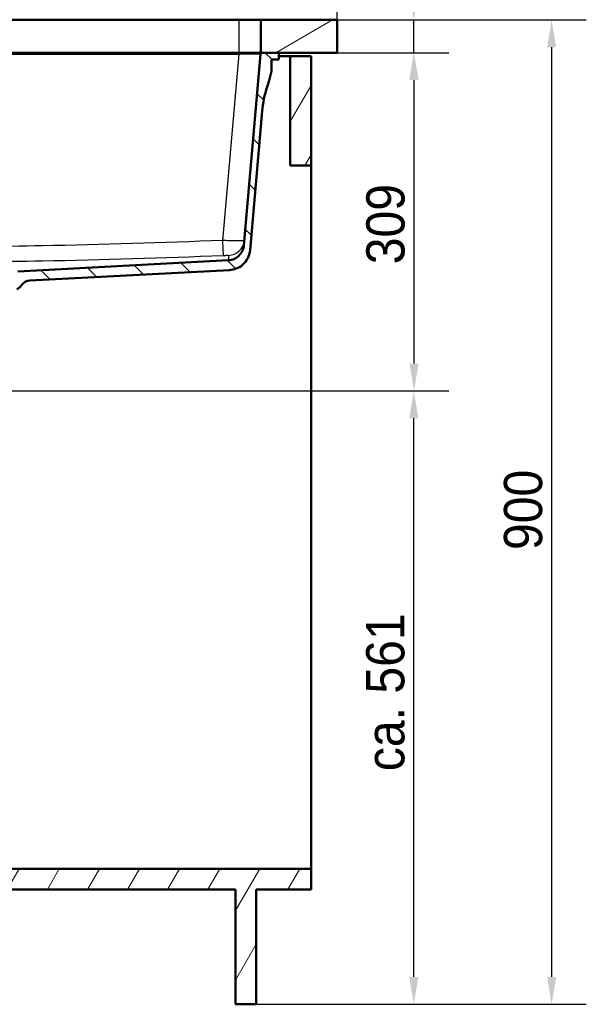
# Model space of a CAD drawing. Header units: millimetres. Extents: x 100 to 2000, y 93 to 2870.
# Tile 28 of 30: x 708 to 1226, y 847 to 1747. Entities that reach past the tile are written whole.
import ezdxf

# ---------------------------------------------------------------- set-up
doc = ezdxf.new("R2010")
doc.units = ezdxf.units.MM
doc.header["$LTSCALE"] = 10
for name, color, linetype, lineweight in [('Dimensions(ISO)', 7, 'Continuous', 25), ('Hatch', 7, 'Continuous', 9), ('Visible Edges(ISO)', 7, 'Continuous', 50), ('Visible Tangent Edges(ISO)', 7, 'Continuous', 25)]:
    doc.layers.add(name, color=color, linetype=linetype, lineweight=lineweight)
doc.styles.add('Text_3.5mm', font='arial.ttf', dxfattribs={"width": 0.9})
doc.dimstyles.new('KS-STANDARD', dxfattribs={"dimscale": 10, "dimtxt": 3.5, "dimasz": 2.5, "dimexe": 3.175, "dimexo": 0, "dimgap": 0.8, "dimtad": 1, "dimdec": 1, "dimrnd": 1e-08, "dimtxsty": 'Text_3.5mm', "dimcen": 0.09, "dimdle": 10, "dimclrd": 7, "dimclre": 7, "dimclrt": 7, "dimadec": 0, "dimazin": 2, "dimtfac": 0.714286, "dimtdec": 4, "dimtmove": 0, "dimatfit": 3, "dimfxl": 1, "dimtolj": 1, "dimlwd": 25, "dimlwe": 25, "dimarcsym": 0})

# ---------------------------------------------------------------- blocks, each defined once
blk = doc.blocks.new('*D6')
at = {"layer": 'Defpoints', "color": 0, "linetype": 'Continuous'}
for p in [(398.05, 2155.09), (398.05, 1746.96), (998.05, 1746.96)]:
    blk.add_point(p, dxfattribs=at)
at = {"layer": 'Dimensions(ISO)', "color": 7, "linetype": 'Continuous', "lineweight": 25}
for p, q in [((398.05, 1746.96), (398.05, 2186.84)), ((998.05, 1746.96), (998.05, 2186.84)), ((973.05, 2155.09), (423.05, 2155.09))]:
    blk.add_line(p, q, dxfattribs=at)
at = {"layer": 'Dimensions(ISO)', "color": 7, "linetype": 'Continuous'}
for points in [[(423.05, 2159.25), (423.05, 2150.92), (398.05, 2155.09)], [(973.05, 2159.25), (973.05, 2150.92), (998.05, 2155.09)]]:
    blk.add_solid(points, dxfattribs=at)
at = {"layer": 'Dimensions(ISO)', "color": 7, "linetype": 'Continuous', "lineweight": 25, "insert": (663.22, 2180.96), "char_height": 35, "attachment_point": 4, "style": 'Text_3.5mm'}
blk.add_mtext('\\A1;600', dxfattribs=at)
blk = doc.blocks.new('*D7')
at = {"layer": 'Defpoints', "color": 0, "linetype": 'Continuous'}
for p in [(998.05, 1716.96), (1068.24, 1716.96), (646.45, 1407.76)]:
    blk.add_point(p, dxfattribs=at)
at = {"layer": 'Dimensions(ISO)', "color": 7, "linetype": 'Continuous', "lineweight": 25}
for p, q in [((998.05, 1716.96), (1099.99, 1716.96)), ((1068.24, 1432.76), (1068.24, 1691.96)), ((646.45, 1407.76), (1099.99, 1407.76))]:
    blk.add_line(p, q, dxfattribs=at)
at = {"layer": 'Dimensions(ISO)', "color": 7, "linetype": 'Continuous'}
for points in [[(1064.07, 1691.96), (1072.41, 1691.96), (1068.24, 1716.96)], [(1064.07, 1432.76), (1072.41, 1432.76), (1068.24, 1407.76)]]:
    blk.add_solid(points, dxfattribs=at)
at = {"layer": 'Dimensions(ISO)', "color": 7, "linetype": 'Continuous', "lineweight": 25, "insert": (1042.36, 1523.59), "char_height": 35, "attachment_point": 4, "rotation": 90, "style": 'Text_3.5mm'}
blk.add_mtext('\\A1;309', dxfattribs=at)
blk = doc.blocks.new('*D8')
at = {"layer": 'Defpoints', "color": 0, "linetype": 'Continuous'}
for p in [(998.05, 1746.96), (1068.05, 1746.96), (998.05, 1716.96)]:
    blk.add_point(p, dxfattribs=at)
at = {"layer": 'Dimensions(ISO)', "color": 7, "linetype": 'Continuous', "lineweight": 25}
for p, q in [((1068.05, 1771.96), (1068.05, 1857.95)), ((998.05, 1746.96), (1099.8, 1746.96)), ((1068.05, 1716.96), (1068.05, 1746.96)), ((998.05, 1716.96), (1099.8, 1716.96)), ((1068.05, 1691.96), (1068.05, 1666.96))]:
    blk.add_line(p, q, dxfattribs=at)
at = {"layer": 'Dimensions(ISO)', "color": 7, "linetype": 'Continuous'}
for points in [[(1063.89, 1771.96), (1072.22, 1771.96), (1068.05, 1746.96)], [(1063.89, 1691.96), (1072.22, 1691.96), (1068.05, 1716.96)]]:
    blk.add_solid(points, dxfattribs=at)
at = {"layer": 'Dimensions(ISO)', "color": 7, "linetype": 'Continuous', "lineweight": 25, "insert": (1042.17, 1804.96), "char_height": 35, "attachment_point": 4, "rotation": 90, "style": 'Text_3.5mm'}
blk.add_mtext('\\A1;30', dxfattribs=at)
blk = doc.blocks.new('*D9')
at = {"layer": 'Defpoints', "color": 0, "linetype": 'Continuous'}
for p in [(646.45, 1407.76), (1068.05, 1407.76), (924.05, 846.96)]:
    blk.add_point(p, dxfattribs=at)
at = {"layer": 'Dimensions(ISO)', "color": 7, "linetype": 'Continuous', "lineweight": 25}
for p, q in [((646.45, 1407.76), (1099.8, 1407.76)), ((1068.05, 871.96), (1068.05, 1382.76)), ((924.05, 846.96), (1099.8, 846.96))]:
    blk.add_line(p, q, dxfattribs=at)
at = {"layer": 'Dimensions(ISO)', "color": 7, "linetype": 'Continuous'}
for points in [[(1063.89, 1382.76), (1072.22, 1382.76), (1068.05, 1407.76)], [(1063.89, 871.96), (1072.22, 871.96), (1068.05, 846.96)]]:
    blk.add_solid(points, dxfattribs=at)
at = {"layer": 'Dimensions(ISO)', "color": 7, "linetype": 'Continuous', "lineweight": 25, "insert": (1042.18, 1060.08), "char_height": 35, "attachment_point": 4, "rotation": 90, "style": 'Text_3.5mm'}
blk.add_mtext('\\A1;\\fArial|b0|i0;ca. 561', dxfattribs=at)
blk = doc.blocks.new('*D10')
at = {"layer": 'Defpoints', "color": 0, "linetype": 'Continuous'}
for p in [(998.05, 1746.96), (924.05, 846.96), (1194.05, 846.96)]:
    blk.add_point(p, dxfattribs=at)
at = {"layer": 'Dimensions(ISO)', "color": 7, "linetype": 'Continuous', "lineweight": 25}
for p, q in [((998.05, 1746.96), (1225.8, 1746.96)), ((1194.05, 1721.96), (1194.05, 871.96)), ((924.05, 846.96), (1225.8, 846.96))]:
    blk.add_line(p, q, dxfattribs=at)
at = {"layer": 'Dimensions(ISO)', "color": 7, "linetype": 'Continuous'}
for points in [[(1189.89, 1721.96), (1198.22, 1721.96), (1194.05, 1746.96)], [(1189.89, 871.96), (1198.22, 871.96), (1194.05, 846.96)]]:
    blk.add_solid(points, dxfattribs=at)
at = {"layer": 'Dimensions(ISO)', "color": 7, "linetype": 'Continuous', "lineweight": 25, "insert": (1168.18, 1262.31), "char_height": 35, "attachment_point": 4, "rotation": 90, "style": 'Text_3.5mm'}
blk.add_mtext('\\A1;900', dxfattribs=at)

msp = doc.modelspace()

# ---------------------------------------------------------------- hatches: boundary and pattern name
at = {"layer": 'Hatch'}
h = msp.add_hatch(dxfattribs=at)
h.set_pattern_fill('ANSI31', color=256, scale=254, angle=165, style=0)
h.set_pattern_definition([(210, (0, 0), (15.875, -27.4963), [])])
h.paths.add_polyline_path([(998.05, 1716.96), (998.05, 1746.96), (928.05, 1746.96), (928.05, 1716.96), (929.43, 1716.96), (944.55, 1716.96)])
h.paths.add_polyline_path([(398.05, 1746.96), (398.05, 1716.96), (462.51, 1716.96), (462.51, 1746.96), (453.55, 1746.96)])
h.paths.add_polyline_path([(493.6, 1716.96), (511.55, 1716.96), (526.68, 1716.96), (528.05, 1716.96), (528.05, 1746.96), (502.55, 1746.96), (493.6, 1746.96)])
h = msp.add_hatch(dxfattribs=at)
h.set_pattern_fill('ANSI31', color=256, scale=254, angle=15, style=0)
h.set_pattern_definition([(60, (0, 0), (-27.4963, 15.875), [])])
h.paths.add_polyline_path([(955.05, 1613.96), (974.05, 1613.96), (974.05, 1713.96), (955.05, 1713.96)])
h.paths.add_polyline_path([(565.05, 846.96), (565.05, 951.96), (905.05, 951.96), (905.05, 846.96), (924.05, 846.96), (924.05, 951.96), (974.05, 951.96), (974.05, 970.96), (417.05, 970.96), (417.05, 1713.96), (398.05, 1713.96), (398.05, 951.96), (546.05, 951.96), (546.05, 846.96)])
h = msp.add_hatch(dxfattribs=at)
h.set_pattern_fill('ANSI31', color=256, scale=254, angle=90, style=0)
h.set_pattern_definition([(135, (0, 0), (-22.45064, -22.45064), [])])
edge = h.paths.add_edge_path()
edge.add_line((520.64, 1690.46), (522.19, 1685.67))
edge.add_ellipse((427.09, 1654.77), major_axis=(30.9, -95.11), ratio=1, start_angle=86.44195, end_angle=90, ccw=False)
edge.add_ellipse((427.09, 1654.77), major_axis=(24.94, -96.84), ratio=1, start_angle=88.81974, end_angle=90, ccw=False)
edge.add_ellipse((427.09, 1654.77), major_axis=(22.94, -97.33), ratio=1, start_angle=88.78478, end_angle=90, ccw=False)
edge.add_line((524.89, 1675.64), (531.02, 1676.18))
edge.add_line((531.02, 1676.18), (531.6, 1676.23))
edge.add_line((531.6, 1676.23), (531.62, 1676.23))
edge.add_line((531.62, 1676.23), (528.17, 1715.59))
edge.add_ellipse((526.68, 1715.46), major_axis=(-0.13, 1.49), ratio=1, start_angle=270, end_angle=355)
edge.add_line((526.68, 1716.96), (511.55, 1716.96))
edge.add_line((511.55, 1716.96), (511.55, 1710.96))
edge.add_line((511.55, 1710.96), (517.05, 1710.96))
edge.add_ellipse((517.05, 1709.96), major_axis=(1, 0), ratio=1, start_angle=0, end_angle=90, ccw=False)
edge.add_line((518.05, 1709.96), (518.05, 1700.01))
edge.add_line((518.05, 1700.01), (520.34, 1691.46))
edge.add_ellipse((539.66, 1696.64), major_axis=(5.18, -19.32), ratio=1, start_angle=270, end_angle=273)
edge = h.paths.add_edge_path()
edge.add_line((584.45, 1501.26), (599.78, 1501.26))
edge.add_line((599.78, 1501.26), (599.65, 1503.21))
edge.add_ellipse((599.35, 1502.04), major_axis=(1.2, -0.04), ratio=1, start_angle=77.607, end_angle=90)
edge.add_line((599.39, 1503.24), (587.43, 1503.66))
edge.add_ellipse((587.43, 1503.76), major_axis=(-0.0999, 0.0035), ratio=1, start_angle=0, end_angle=90, ccw=False)
edge.add_line((587.33, 1503.76), (587.35, 1504.16))
edge.add_ellipse((587.45, 1504.16), major_axis=(0.0035, 0.0999), ratio=1, start_angle=2, end_angle=90, ccw=False)
edge.add_line((587.45, 1504.26), (599.57, 1504.26))
edge.add_line((599.57, 1504.26), (599.5, 1505.27))
edge.add_ellipse((598.5, 1505.2), major_axis=(-0.07, 0.998), ratio=1, start_angle=270, end_angle=341)
edge.add_line((598.76, 1506.16), (588.72, 1508.86))
edge.add_ellipse((588.98, 1509.82), major_axis=(-0.966, 0.259), ratio=1, start_angle=54.5, end_angle=90, ccw=False)
edge.add_line((588.2, 1509.19), (586.54, 1511.2))
edge.add_ellipse((587.31, 1511.84), major_axis=(-0.636, 0.772), ratio=1, start_angle=54.5, end_angle=90, ccw=False)
edge.add_line((586.31, 1511.77), (586.17, 1513.87))
edge.add_ellipse((582.68, 1513.62), major_axis=(-0.24, 3.49), ratio=1, start_angle=270, end_angle=353)
edge.add_line((582.86, 1517.12), (558.39, 1518.4))
edge.add_spline(control_points=[(558.39, 1518.4), (556.75, 1518.49), (555.15, 1518.84), (552.11, 1520.05), (550.7, 1520.89), (547.97, 1523.22), (546.74, 1524.76), (544.95, 1528.23), (544.4, 1530.13), (544.23, 1532.07)], knot_values=[-2.152597, -2.152597, -2.152597, -2.152597, -1.662265, -1.662265, -1.171933, -1.171933, -0.585967, -0.585967, 0, 0, 0, 0], degree=3, periodic=0)
edge.add_line((544.23, 1532.07), (533.71, 1652.32))
edge.add_line((533.71, 1652.32), (533.68, 1652.32))
edge.add_line((533.68, 1652.32), (529.01, 1651.91))
edge.add_line((529.01, 1651.91), (527.73, 1651.8))
edge.add_line((527.73, 1651.8), (538.59, 1527.67))
edge.add_spline(control_points=[(538.59, 1527.67), (538.78, 1525.49), (539.32, 1523.37), (541.07, 1519.38), (542.27, 1517.54), (545.49, 1514.01), (547.61, 1512.44), (552.32, 1510.22), (554.87, 1509.57), (557.47, 1509.44)], knot_values=[-2.870129, -2.870129, -2.870129, -2.870129, -2.216354, -2.216354, -1.562578, -1.562578, -0.781289, -0.781289, 0, 0, 0, 0], degree=3, periodic=0)
edge.add_line((557.47, 1509.44), (571.97, 1508.68))
edge.add_ellipse((571.44, 1498.69), major_axis=(9.99, -0.52), ratio=1, start_angle=37.86022, end_angle=90, ccw=False)
edge.add_ellipse((587.86, 1510.12), major_axis=(5.72, -8.21), ratio=1, start_angle=270, end_angle=302.29235)
edge.add_ellipse((584.45, 1500.76), major_axis=(0.143, 0.479), ratio=1, start_angle=16.55984, end_angle=90, ccw=False)
edge = h.paths.add_edge_path()
edge.add_ellipse((704.45, 1500.76), major_axis=(0.5, 0), ratio=1, start_angle=16.55984, end_angle=90)
edge.add_line((704.45, 1501.26), (689.12, 1501.26))
edge.add_line((689.12, 1501.26), (689.26, 1503.21))
edge.add_ellipse((689.56, 1502.04), major_axis=(1.16, 0.3), ratio=1, start_angle=77.607, end_angle=90, ccw=False)
edge.add_line((689.51, 1503.24), (701.47, 1503.66))
edge.add_ellipse((701.47, 1503.76), major_axis=(0.0035, -0.0999), ratio=1, start_angle=0, end_angle=90)
edge.add_line((701.57, 1503.76), (701.56, 1504.16))
edge.add_ellipse((701.46, 1504.16), major_axis=(0.1, 0), ratio=1, start_angle=2, end_angle=90)
edge.add_line((701.46, 1504.26), (689.33, 1504.26))
edge.add_line((689.33, 1504.26), (689.4, 1505.27))
edge.add_ellipse((690.4, 1505.2), major_axis=(-0.966, -0.259), ratio=1, start_angle=270, end_angle=341, ccw=False)
edge.add_line((690.14, 1506.16), (700.19, 1508.86))
edge.add_ellipse((699.93, 1509.82), major_axis=(-0.636, -0.772), ratio=1, start_angle=54.5, end_angle=90)
edge.add_line((700.7, 1509.19), (702.36, 1511.2))
edge.add_ellipse((701.59, 1511.84), major_axis=(-0.07, -0.998), ratio=1, start_angle=54.5, end_angle=90)
edge.add_line((702.59, 1511.77), (702.74, 1513.87))
edge.add_ellipse((706.23, 1513.62), major_axis=(-3.5, -0.18), ratio=1, start_angle=270, end_angle=353, ccw=False)
edge.add_line((706.04, 1517.12), (898.49, 1527.2))
edge.add_spline(control_points=[(898.49, 1527.2), (900.44, 1527.31), (902.35, 1527.79), (905.88, 1529.46), (907.47, 1530.63), (909.89, 1533.28), (910.78, 1534.66), (912.1, 1537.65), (912.5, 1539.25), (912.65, 1540.88)], knot_values=[-2.152597, -2.152597, -2.152597, -2.152597, -1.56663, -1.56663, -0.980664, -0.980664, -0.490332, -0.490332, 0, 0, 0, 0], degree=3, periodic=0)
edge.add_line((912.65, 1540.88), (927.93, 1715.59))
edge.add_ellipse((929.43, 1715.46), major_axis=(-1.5, 0), ratio=1, start_angle=270, end_angle=355, ccw=False)
edge.add_line((929.43, 1716.96), (944.55, 1716.96))
edge.add_line((944.55, 1716.96), (944.55, 1710.96))
edge.add_line((944.55, 1710.96), (939.05, 1710.96))
edge.add_ellipse((939.05, 1709.96), major_axis=(0, 1), ratio=1, start_angle=0, end_angle=90)
edge.add_line((938.05, 1709.96), (938.05, 1700.01))
edge.add_line((938.05, 1700.01), (935.76, 1691.46))
edge.add_ellipse((916.44, 1696.64), major_axis=(6.18, 19.02), ratio=1, start_angle=270, end_angle=273, ccw=False)
edge.add_line((935.47, 1690.46), (933.91, 1685.67))
edge.add_ellipse((1029.02, 1654.77), major_axis=(8.72, 99.62), ratio=1, start_angle=77, end_angle=90)
edge.add_line((929.4, 1663.49), (918.28, 1536.47))
edge.add_spline(control_points=[(918.28, 1536.47), (918.06, 1533.87), (917.33, 1531.35), (914.94, 1526.72), (913.3, 1524.66), (909.66, 1521.56), (907.78, 1520.43), (903.73, 1518.82), (901.58, 1518.35), (899.41, 1518.24)], knot_values=[-2.870129, -2.870129, -2.870129, -2.870129, -2.08884, -2.08884, -1.307551, -1.307551, -0.653776, -0.653776, 0, 0, 0, 0], degree=3, periodic=0)
edge.add_line((899.41, 1518.24), (716.94, 1508.68))
edge.add_ellipse((717.46, 1498.69), major_axis=(5.72, 8.21), ratio=1, start_angle=37.86022, end_angle=90)
edge.add_ellipse((701.05, 1510.12), major_axis=(9.22, 3.88), ratio=1, start_angle=270, end_angle=302.29235, ccw=False)

# ---------------------------------------------------------------- linework, layer by layer
at = {"layer": 'Visible Edges(ISO)'}
for p, q in [((548.05, 1746.96), (908.05, 1746.96)), ((908.05, 1746.96), (928.05, 1746.96)), ((998.05, 1746.96), (928.05, 1746.96)), ((928.05, 1746.96), (928.05, 1716.96)), ((998.05, 1716.96), (998.05, 1746.96)), ((908.05, 1716.96), (548.05, 1716.96)), ((928.05, 1716.96), (908.05, 1716.96)), ((927.93, 1715.59), (912.65, 1540.88)), ((928.05, 1716.96), (998.05, 1716.96)), ((944.55, 1716.96), (929.43, 1716.96)), ((939.05, 1710.96), (944.55, 1710.96)), ((944.55, 1710.96), (944.55, 1716.96)), ((944.55, 1713.96), (955.05, 1713.96)), ((974.05, 1713.96), (955.05, 1713.96)), ((955.05, 1713.96), (955.05, 1613.96)), ((974.05, 1613.96), (974.05, 1713.96)), ((938.05, 1700.01), (938.05, 1709.96)), ((935.76, 1691.46), (938.05, 1700.01)), ((933.91, 1685.67), (935.47, 1690.46)), ((918.28, 1536.47), (929.4, 1663.49)), ((955.05, 1613.96), (974.05, 1613.96)), ((974.05, 1613.96), (974.05, 970.96)), ((898.49, 1527.2), (706.04, 1517.12)), ((716.94, 1508.68), (899.41, 1518.24)), ((974.05, 970.96), (417.05, 970.96)), ((974.05, 951.96), (974.05, 970.96)), ((565.05, 951.96), (905.05, 951.96)), ((905.05, 951.96), (905.05, 846.96)), ((924.05, 846.96), (924.05, 951.96)), ((924.05, 951.96), (974.05, 951.96)), ((905.05, 846.96), (924.05, 846.96))]:
    msp.add_line(p, q, dxfattribs=at)
for centre, radius, start, end in [((929.43, 1715.46), 1.5, 90, 175), ((939.05, 1709.96), 1, 90, 180), ((1029.02, 1654.77), 100, 162, 175), ((916.44, 1696.64), 20, 342, 345), ((701.05, 1510.12), 10, 292.84744, 325.13978), ((717.46, 1498.69), 10, 93, 145.13978)]:
    msp.add_arc(centre, radius, start, end, dxfattribs=at)
for points, knots in [([(912.65, 1540.88), (912.5, 1539.25), (912.1, 1537.65), (910.78, 1534.66), (909.89, 1533.28), (907.47, 1530.63), (905.88, 1529.46), (902.35, 1527.79), (900.44, 1527.31), (898.49, 1527.2)], [-2.152597, -2.152597, -2.152597, -2.152597, -1.662265, -1.662265, -1.171933, -1.171933, -0.585967, -0.585967, 0, 0, 0, 0]), ([(899.41, 1518.24), (901.58, 1518.35), (903.73, 1518.82), (907.78, 1520.43), (909.66, 1521.56), (913.3, 1524.66), (914.94, 1526.72), (917.33, 1531.35), (918.06, 1533.87), (918.28, 1536.47)], [-2.870129, -2.870129, -2.870129, -2.870129, -2.216354, -2.216354, -1.562578, -1.562578, -0.781289, -0.781289, 0, 0, 0, 0])]:
    msp.add_open_spline(points, degree=3, knots=knots, dxfattribs=at)
at = {"layer": 'Visible Tangent Edges(ISO)'}
for p, q in [((908.05, 1746.96), (908.05, 1716.96)), ((548.1, 1715.59), (908.01, 1715.59)), ((908.01, 1715.59), (893.12, 1545.36)), ((908.01, 1715.59), (908.01, 1716.96))]:
    msp.add_line(p, q, dxfattribs=at)
for centre, major_axis, ratio, start_param, end_param in [((907.84, 1715.46), (20.09, 0.13), 0.006455, 6.282578, 7.845778), ((893.12, 1546.66), (0.58, -14.99), 0.003374, 4.79959, 6.247637), ((898.1, 1546.68), (14.94, -1.31), 0.999387, 4.838759, 6.283185)]:
    msp.add_ellipse(centre, major_axis=major_axis, ratio=ratio, start_param=start_param, end_param=end_param, dxfattribs=at)
for points, knots in [([(893.12, 1545.36), (838.19, 1543.24), (783.26, 1541.41), (690.55, 1539.73), (652.79, 1539.48), (597.83, 1539.85), (580.63, 1540.06), (563.43, 1540.36)], [-32.977618, -32.977618, -32.977618, -32.977618, -16.488809, -16.488809, -5.161171, -5.161171, 0, 0, 0, 0]), ([(913.04, 1545.37), (913.03, 1545.3), (912.9, 1545.24), (912.24, 1545.09), (911.5, 1545.02), (909.27, 1544.92), (907.63, 1544.9), (903.73, 1544.93), (901.46, 1544.99), (897.13, 1545.15), (895.12, 1545.25), (893.12, 1545.36)], [0, 0, 0, 0, 0.0977642, 0.0977642, 0.254187, 0.254187, 0.4414739, 0.4414739, 0.6321785, 0.6321785, 0.7837621, 0.7837621, 0.7837621, 0.7837621]), ([(563.16, 1526.69), (580.42, 1526.39), (597.67, 1526.18), (652.82, 1525.81), (690.71, 1526.06), (783.68, 1527.73), (838.71, 1529.57), (893.69, 1531.68)], [0, 0, 0, 0, 5.161171, 5.161171, 16.488809, 16.488809, 32.977618, 32.977618, 32.977618, 32.977618]), ([(893.69, 1531.68), (894.2, 1531.7), (894.7, 1531.72), (895.79, 1531.75), (896.37, 1531.76), (897.34, 1531.77), (897.75, 1531.77), (898.31, 1531.76), (898.49, 1531.75), (898.65, 1531.72), (898.69, 1531.71), (898.69, 1531.7)], [-0.7837621, -0.7837621, -0.7837621, -0.7837621, -0.6321785, -0.6321785, -0.4414739, -0.4414739, -0.254187, -0.254187, -0.0977642, -0.0977642, 0, 0, 0, 0]), ([(898.69, 1531.7), (898.62, 1530.47), (898.57, 1529.39), (898.5, 1527.71), (898.49, 1527.2), (898.49, 1527.2)], [0, 0, 0, 0, 10.606743, 10.606743, 22.51219, 22.51219, 22.51219, 22.51219])]:
    msp.add_open_spline(points, degree=3, knots=knots, dxfattribs=at)

# ---------------------------------------------------------------- dimensions: what is measured, and where the dimension line sits
at = {"layer": 'Dimensions(ISO)', "color": 7, "linetype": 'Continuous', "lineweight": 25}
dim = msp.add_linear_dim(base=(398.05, 2155.09), p1=(998.05, 1746.96), p2=(398.05, 1746.96), dimstyle='KS-STANDARD', override={"dimgap": 0.8, "dimdec": 1, "dimtol": 0, "dimlim": 0, "dimtp": 0, "dimtm": 0, "dimtdec": 4, "dimtofl": 0, "dimatfit": 1}, dxfattribs=at)
dim.commit()
dim.dimension.update_dxf_attribs({"geometry": '*D6', "text_midpoint": (698.05, 2155.09), "dimtype": 160})
for base, p1, p2, override, picture, middle in [((1068.05, 1746.96), (998.05, 1716.96), (998.05, 1746.96), {"dimgap": 0.8, "dimdec": 1, "dimtol": 0, "dimlim": 0, "dimtp": 0, "dimtm": 0, "dimtdec": 4, "dimtofl": 1, "dimatfit": 1}, '*D8', (1068.05, 1827.45)), ((1194.05, 846.96), (998.05, 1746.96), (924.05, 846.96), {"dimgap": 0.8, "dimdec": 1, "dimtol": 0, "dimlim": 0, "dimtp": 0, "dimtm": 0, "dimtdec": 4, "dimtofl": 0, "dimatfit": 1}, '*D10', (1194.05, 1297.06)), ((1068.24, 1716.96), (646.45, 1407.76), (998.05, 1716.96), {"dimgap": 0.8, "dimdec": 0, "dimtol": 0, "dimlim": 0, "dimtp": 0, "dimtm": 0, "dimtdec": 4, "dimtofl": 0, "dimatfit": 1}, '*D7', (1068.24, 1558.41))]:
    dim = msp.add_linear_dim(base=base, p1=p1, p2=p2, angle=90, dimstyle='KS-STANDARD', override=override, dxfattribs=at)
    dim.commit()
    dim.dimension.update_dxf_attribs({"geometry": picture, "text_midpoint": middle, "dimtype": 160})
dim = msp.add_linear_dim(base=(1068.05, 1407.76), p1=(924.05, 846.96), p2=(646.45, 1407.76), angle=90, text='\\fArial|b0|i0;ca. <>', dimstyle='KS-STANDARD', override={"dimgap": 0.8, "dimdec": 0, "dimtol": 0, "dimlim": 0, "dimtp": 0, "dimtm": 0, "dimtdec": 4, "dimtofl": 0, "dimatfit": 1}, dxfattribs=at)
dim.commit()
dim.dimension.update_dxf_attribs({"geometry": '*D9', "text_midpoint": (1068.05, 1127.36), "dimtype": 160})

doc.saveas('drawing.dxf')
